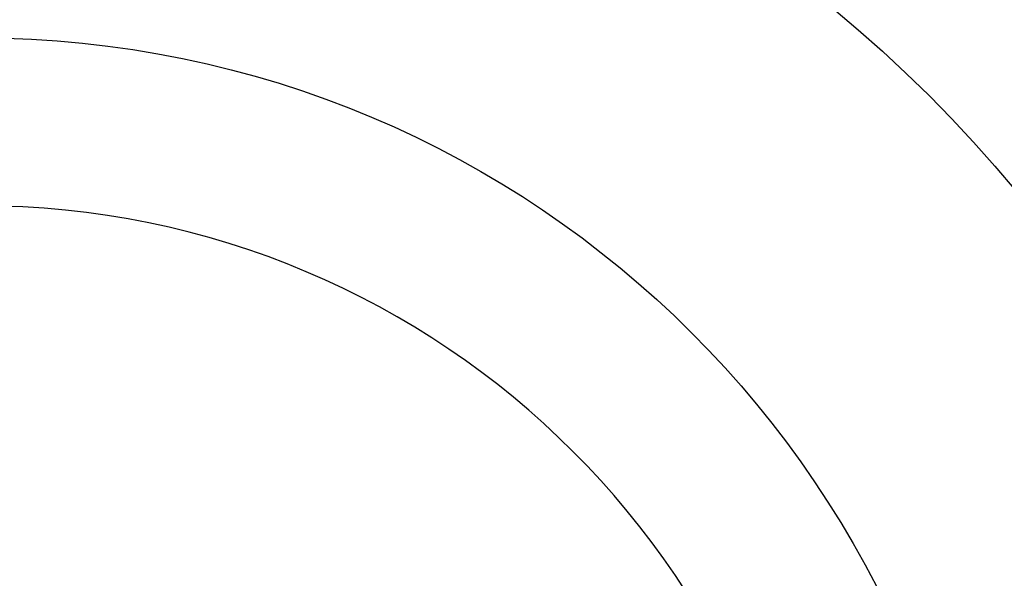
# Model space of a CAD drawing. Header units: millimetres. Extents: x 154 to 371, y 30 to 494.
# Tile 60 of 64: x 264 to 284, y 79 to 90. Entities that reach past the tile are written whole.
import ezdxf

# ---------------------------------------------------------------- set-up
doc = ezdxf.new("R2010")
doc.units = ezdxf.units.MM
doc.header["$LTSCALE"] = 47.498
doc.layers.get('0').update_dxf_attribs({"linetype": 'CONTINUOUS'})
doc.layers.add('KONSTR_EL', color=7, linetype='CONTINUOUS')

msp = doc.modelspace()

# ---------------------------------------------------------------- linework, layer by layer
at = {"color": 7, "linetype": 'CONTINUOUS'}
msp.add_arc((262.965, 69.296), 85, 6.75633, 173.24367, dxfattribs=at)
at = {"layer": 'KONSTR_EL', "color": 4, "linetype": 'CONTINUOUS'}
for radius in [34, 27.2, 20.4]:
    msp.add_circle((262.965, 69.296), radius, dxfattribs=at)
msp.add_arc((262.965, 69.296), 17, 180, 90, dxfattribs=at)

doc.saveas('drawing.dxf')
